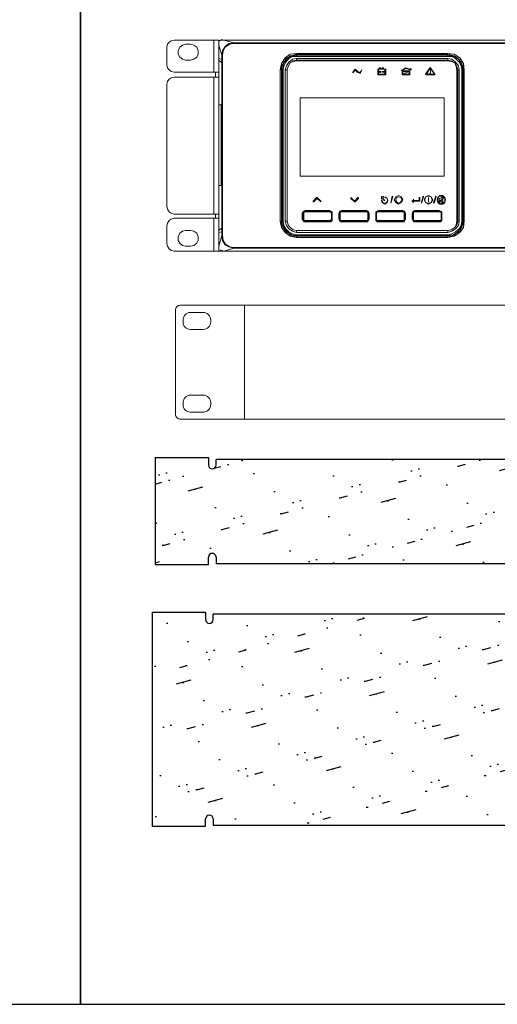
# Model space of a CAD drawing. Header units: millimetres. Extents: x 83969 to 163860, y -22594 to 4849.
# Tile 3 of 108: x 163455 to 163464, y -21468 to -21449. Entities that reach past the tile are written whole.
import ezdxf

# ---------------------------------------------------------------- set-up
doc = ezdxf.new("R2010")
doc.units = ezdxf.units.MM
doc.layers.get('0').update_dxf_attribs({"color": 251, "lineweight": 0})
for name, color, linetype in [('! PT Opisy Legenda 2', 7, 'Continuous'), ('00 CCTV IP - MIWI', 10, 'Continuous'), ('_Opis_80', 7, 'Continuous')]:
    doc.layers.add(name, color=color, linetype=linetype)
pattern_1 = [(15, (-221.1876, -203.528), (-0.350719, 2.535627), [0.3175, -2.2225]), (15, (-221.1275, -202.5257), (-0.6574, 2.453452), [0, -2.54]), (15, (-221.801, -203.6923), (0.262644, 2.699977), [0, -2.54]), (15, (-222.294, -201.8522), (1.796051, 3.110852), [0.635, -4.445]), (15, (-220.043, -202.8926), (-0.6574, 2.453452), [0, -2.54]), (15, (-220.5743, -203.3636), (-0.044037, 2.617802), [0, -2.54]), (15, (-220.3498, -202.9747), (-0.6574, 2.453452), [0, -2.54]), (15, (-221.9874, -201.77), (-0.6574, 2.453452), [0, -2.54])]

# ---------------------------------------------------------------- blocks, each defined once
blk = doc.blocks.new('A$7E6A6014D2D5')
at = {"layer": '00 CCTV IP - MIWI', "color": 234, "lineweight": 0}
blk.add_line((2358.6, 0), (2505.2, 0), dxfattribs=at)
for points in [[(-3045.3, -279.4), (-3045.3, -279.4), (-3045.3, -279.4), (-3045.3, -279.4), (3032.9, -279.4), (3032.9, -279.4), (3032.9, -279.4, 0.41425), (3058.3, -254), (3058.3, -254), (3058.3, 254, 0.414021), (3032.9, 279.4), (3032.9, 279.4), (-3045.3, 279.4, 0.457803), (-3070.7, 254), (-3070.7, 254), (-3070.7, -255.3, 0.414214), (-3045.3, -279.4), (-3045.3, -279.4)], [(-2992.6, 244.5), (-2992.6, 244.5), (-2922.8, 244.5, -0.401538), (-2884.7, 206.4), (-2884.7, 206.4), (-2884.7, 198.8, -0.401538), (-2922.8, 160.7), (-2922.8, 160.7), (-2992.6, 160.7, -0.401538), (-3030.7, 198.8), (-3030.7, 198.8), (-3030.7, 205.1, -0.409645), (-2992.6, 244.5), (-2992.6, 244.5)], [(2910.3, 244.5), (2910.3, 244.5), (2980.2, 244.5, -0.401538), (3018.3, 206.4), (3018.3, 206.4), (3018.3, 198.8, -0.401538), (2980.2, 160.7), (2980.2, 160.7), (2910.3, 160.7, -0.401538), (2872.2, 198.8), (2872.2, 198.8), (2872.2, 205.1, -0.409645), (2910.3, 244.5), (2910.3, 244.5)], [(-2992.6, -161.9), (-2992.6, -161.9), (-2922.8, -161.9, -0.401538), (-2884.7, -200), (-2884.7, -200), (-2884.7, -207.6, -0.401538), (-2922.8, -245.7), (-2922.8, -245.7), (-2992.6, -245.7, -0.401538), (-3030.7, -207.6), (-3030.7, -207.6), (-3030.7, -201.3, -0.409645), (-2992.6, -161.9), (-2992.6, -161.9)], [(2910.3, -161.9), (2910.3, -161.9), (2980.2, -161.9, -0.401538), (3018.3, -200), (3018.3, -200), (3018.3, -207.6, -0.401538), (2980.2, -245.7), (2980.2, -245.7), (2910.3, -245.7, -0.401538), (2872.2, -207.6), (2872.2, -207.6), (2872.2, -201.3, -0.409645), (2910.3, -161.9), (2910.3, -161.9)]]:
    blk.add_lwpolyline(points, format="xyb", dxfattribs=at)
for points in [[(-2706.9, -279.4), (2706.9, -279.4), (2706.9, 279.4), (-2706.9, 279.4)], [(2331.8, -173.7), (2331.8, 173.7), (2532.4, 173.7), (2532.4, -173.7)], [(2358.6, -151.3), (2358.6, 151.3), (2505.2, 151.3), (2505.2, -151.3)], [(2424.4, -103.7), (2424.4, -47.6), (2439.4, -47.6), (2439.4, -103.7)]]:
    blk.add_lwpolyline(points, close=True, dxfattribs=at)
for radius in [28.2, 14.3]:
    blk.add_circle((2431.9, 75.6), radius, dxfattribs=at)
blk = doc.blocks.new('UPS_2U_PA')
at = {"layer": '_Opis_80', "lineweight": 13}
for points in [[(21.192, 54.923), (21.074, 54.893), (20.985, 54.834), (20.926, 54.745), (20.896, 54.627)], [(23.057, 54.923), (21.192, 54.923)], [(22.85, 53.591), (22.85, 54.923)], [(23.057, 54.923), (23.057, 54.805)], [(23.175, 54.923), (23.116, 54.923), (23.057, 54.864), (23.057, 54.805)], [(23.057, 54.805), (23.057, 54.834)], [(23.057, 53.384), (23.057, 54.805)], [(23.175, 54.923), (23.175, 54.953)], [(23.175, 54.923), (52.418, 54.923), (55.467, 54.923), (67.483, 54.923)], [(23.679, 54.805), (23.471, 54.775), (23.323, 54.657), (23.205, 54.479), (23.175, 54.301)], [(23.679, 54.775), (23.501, 54.745), (23.323, 54.627), (23.235, 54.479), (23.205, 54.301)], [(23.264, 54.923), (23.679, 54.805)], [(67.395, 54.923), (66.98, 54.805), (23.679, 54.805)], [(23.679, 54.775), (23.679, 54.805)], [(66.98, 54.775), (23.679, 54.775)], [(20.896, 53.887), (20.896, 54.627)], [(21.666, 54.745), (21.548, 54.716), (21.429, 54.627), (21.37, 54.479), (21.37, 54.331), (21.429, 54.213), (21.548, 54.124), (21.666, 54.094)], [(21.666, 54.745), (21.873, 54.745)], [(21.873, 54.094), (22.021, 54.124), (22.14, 54.213), (22.199, 54.331), (22.199, 54.479), (22.14, 54.627), (22.021, 54.716), (21.873, 54.745)], [(23.057, 54.716), (23.175, 54.301)], [(25.602, 53.68), (25.662, 53.946), (25.81, 54.183), (26.017, 54.331), (26.283, 54.361)], [(26.283, 54.361), (26.283, 54.331)], [(26.283, 54.361), (32.558, 54.361)], [(32.558, 54.361), (32.558, 54.331)], [(32.558, 54.361), (32.824, 54.331), (33.061, 54.183), (33.209, 53.946), (33.239, 53.68)], [(21.873, 54.094), (21.666, 54.094)], [(23.057, 52.23), (23.057, 54.153)], [(23.057, 54.153), (23.175, 54.124)], [(23.057, 54.153), (23.057, 54.124), (23.057, 54.094), (23.087, 54.065), (23.116, 54.035), (23.146, 54.005), (23.175, 53.976)], [(23.175, 54.301), (23.175, 46.813)], [(23.205, 54.301), (23.175, 54.301)], [(23.175, 54.124), (23.175, 46.961)], [(23.205, 54.301), (23.205, 46.813)], [(25.662, 53.68), (25.662, 53.739), (25.662, 53.798), (25.662, 53.857), (25.691, 53.887), (25.721, 53.946), (25.75, 54.005), (25.78, 54.035), (25.81, 54.094), (25.839, 54.124), (25.869, 54.183), (25.928, 54.213), (25.987, 54.242), (26.017, 54.272), (26.076, 54.272), (26.135, 54.301), (26.194, 54.301), (26.254, 54.331), (26.283, 54.331)], [(26.283, 54.301), (26.046, 54.242), (25.869, 54.124), (25.721, 53.917), (25.691, 53.68)], [(25.691, 53.68), (25.721, 53.917), (25.869, 54.124), (26.076, 54.242), (26.283, 54.301)], [(26.283, 54.242), (26.106, 54.242), (25.958, 54.153), (25.839, 54.005), (25.75, 53.857), (25.721, 53.68)], [(26.283, 54.153), (26.106, 54.124), (25.958, 54.005), (25.869, 53.857), (25.81, 53.68)], [(26.283, 54.094), (26.135, 54.065), (26.017, 53.976), (25.928, 53.828), (25.898, 53.68)], [(26.283, 54.094), (26.135, 54.065), (26.017, 53.976), (25.928, 53.828), (25.898, 53.68)], [(26.283, 54.065), (26.135, 54.035), (26.017, 53.976), (25.928, 53.828), (25.898, 53.68)], [(26.283, 54.301), (26.283, 54.331)], [(26.283, 54.331), (32.558, 54.331)], [(26.283, 54.301), (26.283, 54.242)], [(26.283, 54.301), (32.558, 54.301), (26.283, 54.301)], [(32.558, 54.242), (26.283, 54.242)], [(26.283, 54.153), (26.283, 54.094)], [(32.558, 54.153), (26.283, 54.153)], [(26.283, 54.094), (32.558, 54.094)], [(32.558, 54.094), (26.283, 54.094)], [(32.558, 54.065), (26.283, 54.065)], [(32.558, 54.301), (32.558, 54.331)], [(32.558, 54.331), (32.617, 54.331), (32.676, 54.301), (32.736, 54.301), (32.765, 54.272), (32.824, 54.272), (32.884, 54.242), (32.913, 54.213), (32.972, 54.183), (33.002, 54.124), (33.061, 54.094), (33.091, 54.035), (33.12, 54.005), (33.15, 53.946), (33.15, 53.887), (33.18, 53.857), (33.18, 53.798), (33.209, 53.739), (33.209, 53.68)], [(32.558, 54.242), (32.558, 54.301)], [(33.18, 53.68), (33.12, 53.917), (33.002, 54.124), (32.795, 54.242), (32.558, 54.301)], [(32.558, 54.301), (32.795, 54.242), (33.002, 54.124), (33.12, 53.917), (33.18, 53.68)], [(33.15, 53.68), (33.12, 53.857), (33.032, 54.005), (32.884, 54.153), (32.736, 54.242), (32.558, 54.242)], [(32.558, 54.094), (32.558, 54.153)], [(33.032, 53.68), (33.002, 53.857), (32.884, 54.005), (32.736, 54.124), (32.558, 54.153)], [(32.972, 53.68), (32.943, 53.828), (32.854, 53.976), (32.706, 54.065), (32.558, 54.094)], [(32.972, 53.68), (32.943, 53.828), (32.854, 53.976), (32.706, 54.065), (32.558, 54.094)], [(32.943, 53.68), (32.913, 53.828), (32.854, 53.976), (32.706, 54.035), (32.558, 54.065)], [(20.896, 53.887), (20.926, 53.769), (20.985, 53.68), (21.074, 53.621), (21.192, 53.591)], [(23.057, 53.591), (21.192, 53.591)], [(22.909, 53.384), (22.909, 53.591)], [(25.602, 47.405), (25.602, 53.68)], [(25.602, 53.68), (25.662, 53.68)], [(25.662, 47.405), (25.662, 53.68)], [(25.691, 53.68), (25.691, 53.709)], [(25.691, 53.68), (25.691, 47.405), (25.691, 53.68)], [(25.721, 53.68), (25.691, 53.68)], [(25.721, 53.68), (25.721, 47.405)], [(25.81, 53.68), (25.81, 47.405)], [(25.898, 53.68), (25.81, 53.68)], [(25.898, 53.68), (25.898, 47.405), (25.898, 53.68), (25.898, 47.405)], [(28.71, 53.709), (28.621, 53.591)], [(28.621, 53.561), (28.71, 53.68), (28.799, 53.591), (28.917, 53.532), (28.977, 53.65), (28.888, 53.561), (28.799, 53.65), (28.71, 53.709)], [(28.621, 53.591), (28.621, 53.561)], [(28.977, 53.65), (28.977, 53.68)], [(29.657, 53.709), (29.657, 53.473)], [(29.717, 53.709), (29.657, 53.709)], [(29.687, 53.502), (29.687, 53.709)], [(29.687, 53.709), (29.953, 53.709)], [(29.717, 53.769), (29.717, 53.709)], [(29.776, 53.769), (29.717, 53.769)], [(29.717, 53.621), (29.717, 53.591)], [(29.717, 53.621), (29.746, 53.621), (29.776, 53.621)], [(29.717, 53.591), (29.746, 53.591)], [(29.746, 53.709), (29.746, 53.769)], [(29.746, 53.769), (29.776, 53.769)], [(29.746, 53.709), (29.776, 53.709), (29.835, 53.709)], [(29.746, 53.621), (29.746, 53.65)], [(29.746, 53.621), (29.746, 53.65)], [(29.746, 53.621), (29.746, 53.65)], [(29.746, 53.591), (29.746, 53.561)], [(29.746, 53.561), (29.746, 53.591)], [(29.746, 53.561), (29.746, 53.591)], [(29.746, 53.591), (29.776, 53.591)], [(29.776, 53.769), (29.776, 53.709)], [(29.776, 53.709), (29.776, 53.769)], [(29.776, 53.591), (29.776, 53.621)], [(29.835, 53.769), (29.835, 53.709)], [(29.894, 53.769), (29.835, 53.769)], [(29.835, 53.621), (29.835, 53.591)], [(29.924, 53.621), (29.835, 53.621)], [(29.835, 53.591), (29.924, 53.591)], [(29.865, 53.709), (29.865, 53.769)], [(29.865, 53.769), (29.894, 53.769)], [(29.983, 53.709), (29.894, 53.709), (29.865, 53.709)], [(29.894, 53.769), (29.894, 53.709), (29.894, 53.769)], [(29.924, 53.591), (29.924, 53.621)], [(29.953, 53.709), (29.953, 53.502)], [(29.983, 53.473), (29.983, 53.709)], [(31.019, 53.709), (30.812, 53.769), (30.634, 53.65), (30.812, 53.739), (31.019, 53.68)], [(30.634, 53.65), (30.634, 53.68)], [(30.664, 53.65), (30.664, 53.473)], [(30.989, 53.65), (30.664, 53.65)], [(30.693, 53.502), (30.693, 53.621)], [(30.93, 53.621), (30.693, 53.502), (30.96, 53.621)], [(30.693, 53.621), (30.93, 53.621)], [(30.96, 53.621), (30.96, 53.502)], [(31.019, 53.68), (30.989, 53.68)], [(30.989, 53.68), (31.049, 53.68)], [(30.989, 53.473), (30.989, 53.65)], [(31.019, 53.739), (31.019, 53.709)], [(31.048, 53.68), (31.019, 53.739)], [(31.818, 53.769), (31.64, 53.502)], [(31.7, 53.532), (31.818, 53.739)], [(31.848, 53.769), (31.818, 53.769)], [(31.848, 53.739), (31.818, 53.739)], [(31.848, 53.591), (31.848, 53.65), (31.848, 53.709), (31.818, 53.709), (31.848, 53.65), (31.848, 53.591)], [(31.848, 53.532), (31.848, 53.561), (31.818, 53.532), (31.848, 53.532)], [(32.025, 53.502), (31.848, 53.769)], [(31.848, 53.739), (31.996, 53.532)], [(31.848, 53.591), (31.848, 53.561), (31.848, 53.591)], [(31.848, 53.561), (31.848, 53.591)], [(32.943, 47.405), (32.943, 53.68)], [(32.972, 53.68), (32.972, 47.405), (32.972, 53.68)], [(33.032, 53.68), (32.972, 53.68)], [(33.032, 47.405), (33.032, 53.68)], [(33.15, 47.405), (33.15, 53.68)], [(33.18, 53.68), (33.15, 53.68)], [(33.18, 53.68), (33.18, 53.709)], [(33.18, 53.68), (33.18, 47.405), (33.18, 53.68)], [(33.209, 53.68), (33.209, 47.405)], [(33.239, 53.68), (33.209, 53.68)], [(33.239, 53.68), (33.239, 47.405)], [(21.192, 53.384), (21.074, 53.354), (20.985, 53.295), (20.926, 53.206), (20.896, 53.088)], [(23.057, 53.384), (21.192, 53.384)], [(22.85, 47.701), (22.85, 53.384)], [(23.057, 53.384), (23.057, 47.701), (23.057, 46.162)], [(29.657, 53.473), (29.983, 53.473)], [(29.953, 53.502), (29.687, 53.502)], [(30.664, 53.473), (30.989, 53.473)], [(30.96, 53.502), (30.693, 53.502)], [(31.64, 53.502), (31.67, 53.473)], [(31.67, 53.473), (32.025, 53.473)], [(31.7, 53.532), (31.7, 53.502)], [(31.966, 53.502), (31.7, 53.502)], [(31.966, 53.502), (31.996, 53.502), (31.996, 53.532)], [(32.025, 53.473), (32.025, 53.502)], [(20.896, 48.027), (20.896, 53.088)], [(26.431, 52.526), (26.431, 49.27)], [(32.41, 52.526), (26.431, 52.526)], [(32.41, 49.27), (32.41, 52.526)], [(23.057, 52.23), (23.175, 52.23)], [(23.146, 48.885), (23.146, 52.23)], [(26.431, 49.27), (32.41, 49.27)], [(23.057, 46.932), (23.057, 48.885)], [(23.057, 48.885), (23.175, 48.885)], [(27.112, 48.382), (26.964, 48.234)], [(26.964, 48.234), (26.964, 48.204), (26.994, 48.204)], [(26.994, 48.204), (27.142, 48.352)], [(27.142, 48.382), (27.112, 48.382)], [(27.29, 48.234), (27.142, 48.382)], [(27.142, 48.352), (27.29, 48.204)], [(27.29, 48.204), (27.29, 48.234)], [(28.681, 48.234), (28.533, 48.382)], [(28.533, 48.382), (28.533, 48.352)], [(28.533, 48.352), (28.681, 48.204)], [(28.829, 48.382), (28.681, 48.234)], [(28.71, 48.204), (28.858, 48.352)], [(28.858, 48.352), (28.858, 48.382), (28.829, 48.382)], [(29.805, 48.411), (29.805, 48.441)], [(29.805, 48.411), (29.805, 48.323)], [(29.805, 48.323), (29.865, 48.352), (29.894, 48.411)], [(29.894, 48.411), (29.805, 48.411)], [(30.042, 48.352), (30.072, 48.263), (30.013, 48.175), (29.953, 48.145), (29.865, 48.175), (29.835, 48.263), (29.805, 48.263), (29.835, 48.175), (29.953, 48.115), (30.042, 48.175), (30.072, 48.263), (30.042, 48.352), (29.953, 48.411), (29.953, 48.382), (30.042, 48.352)], [(29.805, 48.323), (29.805, 48.352)], [(29.924, 48.263), (29.865, 48.352), (29.953, 48.263)], [(29.894, 48.411), (29.894, 48.441)], [(29.924, 48.263), (29.953, 48.263)], [(30.249, 48.441), (30.19, 48.145), (30.279, 48.411)], [(30.279, 48.411), (30.249, 48.441)], [(30.397, 48.411), (30.338, 48.293), (30.397, 48.175), (30.516, 48.115), (30.634, 48.175), (30.693, 48.293), (30.634, 48.411), (30.516, 48.471), (30.397, 48.411)], [(30.605, 48.204), (30.516, 48.145), (30.427, 48.204), (30.397, 48.293), (30.427, 48.382), (30.516, 48.411), (30.605, 48.382), (30.664, 48.293), (30.605, 48.204)], [(31.137, 48.293), (31.078, 48.234)], [(31.078, 48.234), (31.078, 48.263)], [(31.078, 48.234), (31.137, 48.175)], [(31.137, 48.293), (31.137, 48.323)], [(31.137, 48.263), (31.137, 48.293)], [(31.374, 48.263), (31.137, 48.263)], [(31.137, 48.204), (31.137, 48.234)], [(31.137, 48.234), (31.374, 48.234)], [(31.374, 48.382), (31.374, 48.263)], [(31.404, 48.382), (31.374, 48.382)], [(31.374, 48.263), (31.374, 48.293)], [(31.374, 48.234), (31.404, 48.234), (31.404, 48.263)], [(31.404, 48.263), (31.404, 48.382)], [(31.522, 48.411), (31.463, 48.175)], [(31.463, 48.145), (31.552, 48.411)], [(31.552, 48.411), (31.522, 48.441), (31.522, 48.411)], [(31.64, 48.411), (31.581, 48.293), (31.64, 48.175), (31.759, 48.115), (31.877, 48.175), (31.936, 48.293), (31.877, 48.411), (31.759, 48.471), (31.64, 48.411)], [(31.877, 48.175), (31.759, 48.145), (31.64, 48.175), (31.611, 48.293), (31.64, 48.411), (31.759, 48.441), (31.877, 48.411), (31.907, 48.293), (31.877, 48.175)], [(31.759, 48.352), (31.759, 48.382), (31.759, 48.352)], [(31.759, 48.352), (31.759, 48.204), (31.759, 48.352)], [(31.759, 48.204), (31.759, 48.234)], [(31.759, 48.204), (31.759, 48.234)], [(32.055, 48.411), (31.966, 48.175)], [(31.996, 48.145), (32.084, 48.411)], [(32.084, 48.411), (32.055, 48.441), (32.055, 48.411)], [(32.469, 48.293), (32.44, 48.382), (32.351, 48.471), (32.232, 48.471), (32.144, 48.382), (32.114, 48.293), (32.144, 48.175), (32.232, 48.115), (32.351, 48.115), (32.44, 48.175), (32.469, 48.293)], [(32.38, 48.411), (32.321, 48.441), (32.203, 48.441), (32.144, 48.352), (32.144, 48.263), (32.173, 48.175)], [(32.173, 48.175), (32.262, 48.145), (32.351, 48.145), (32.44, 48.204), (32.44, 48.323), (32.41, 48.382)], [(32.203, 48.234), (32.173, 48.175), (32.232, 48.234)], [(32.203, 48.352), (32.203, 48.234)], [(32.203, 48.234), (32.203, 48.352)], [(32.203, 48.352), (32.232, 48.352), (32.203, 48.352)], [(32.203, 48.234), (32.203, 48.263)], [(32.232, 48.234), (32.203, 48.234)], [(32.351, 48.411), (32.232, 48.352), (32.351, 48.382)], [(32.351, 48.352), (32.232, 48.234)], [(32.232, 48.234), (32.232, 48.263)], [(32.232, 48.234), (32.351, 48.175)], [(32.262, 48.234), (32.351, 48.323)], [(32.351, 48.204), (32.262, 48.234)], [(32.351, 48.382), (32.351, 48.411)], [(32.38, 48.411), (32.351, 48.382)], [(32.351, 48.382), (32.351, 48.352)], [(32.351, 48.352), (32.41, 48.382)], [(32.351, 48.175), (32.351, 48.352)], [(32.351, 48.323), (32.351, 48.204)], [(20.896, 48.027), (20.926, 47.908), (20.985, 47.79), (21.074, 47.731), (21.192, 47.701)], [(26.638, 47.849), (26.579, 47.819), (26.55, 47.79), (26.52, 47.731)], [(26.638, 47.849), (26.638, 47.79)], [(26.638, 47.849), (27.645, 47.849)], [(27.645, 47.79), (27.645, 47.849)], [(27.763, 47.731), (27.763, 47.79), (27.704, 47.819), (27.645, 47.849)], [(28.148, 47.849), (28.089, 47.819), (28.059, 47.79), (28.03, 47.731)], [(28.148, 47.849), (28.148, 47.79)], [(28.148, 47.849), (29.184, 47.849)], [(28.681, 48.204), (28.71, 48.204)], [(29.184, 47.79), (29.184, 47.849)], [(29.302, 47.731), (29.273, 47.79), (29.243, 47.819), (29.184, 47.849)], [(29.687, 47.849), (29.628, 47.819), (29.569, 47.79), (29.569, 47.731)], [(29.687, 47.849), (29.687, 47.79)], [(29.687, 47.849), (30.693, 47.849)], [(30.19, 48.145), (30.19, 48.175)], [(30.693, 47.79), (30.693, 47.849)], [(30.812, 47.731), (30.782, 47.79), (30.753, 47.819), (30.693, 47.849)], [(31.196, 47.849), (31.137, 47.819), (31.108, 47.79), (31.078, 47.731)], [(31.137, 48.175), (31.137, 48.204)], [(31.196, 47.849), (31.196, 47.79)], [(31.196, 47.849), (32.203, 47.849)], [(31.463, 48.175), (31.463, 48.145)], [(31.966, 48.175), (31.996, 48.145)], [(32.203, 47.79), (32.203, 47.849)], [(32.321, 47.731), (32.321, 47.79), (32.262, 47.819), (32.203, 47.849)], [(21.192, 47.523), (21.074, 47.494), (20.985, 47.435), (20.926, 47.316), (20.896, 47.198)], [(21.192, 47.701), (23.057, 47.701)], [(23.027, 47.523), (21.192, 47.523)], [(22.85, 46.162), (22.85, 47.523)], [(22.909, 47.701), (22.909, 47.523)], [(25.691, 47.405), (25.691, 47.435)], [(26.52, 47.494), (26.52, 47.731)], [(26.579, 47.731), (26.52, 47.731)], [(26.52, 47.494), (26.579, 47.494)], [(26.52, 47.494), (26.55, 47.435), (26.579, 47.375), (26.638, 47.375)], [(26.638, 47.819), (26.579, 47.79), (26.55, 47.731)], [(26.638, 47.819), (26.579, 47.79), (26.55, 47.731)], [(26.55, 47.731), (26.55, 47.494), (26.55, 47.731)], [(26.55, 47.494), (26.579, 47.435), (26.638, 47.405)], [(26.55, 47.494), (26.579, 47.435), (26.638, 47.405)], [(26.638, 47.79), (26.609, 47.79), (26.579, 47.76), (26.579, 47.731)], [(26.579, 47.731), (26.579, 47.494)], [(26.579, 47.494), (26.579, 47.464), (26.609, 47.435), (26.638, 47.435)], [(26.638, 47.819), (27.645, 47.819)], [(27.645, 47.819), (26.638, 47.819)], [(27.645, 47.79), (26.638, 47.79)], [(26.638, 47.435), (26.638, 47.375)], [(26.638, 47.435), (27.645, 47.435)], [(27.763, 47.731), (27.734, 47.79), (27.645, 47.819)], [(27.734, 47.731), (27.734, 47.79), (27.645, 47.819)], [(27.734, 47.731), (27.704, 47.76), (27.704, 47.79), (27.645, 47.79)], [(27.645, 47.375), (27.704, 47.375), (27.763, 47.435), (27.763, 47.494)], [(27.645, 47.405), (27.734, 47.435), (27.763, 47.494)], [(27.645, 47.405), (27.734, 47.435), (27.734, 47.494)], [(27.645, 47.435), (27.704, 47.435), (27.704, 47.464), (27.734, 47.494)], [(27.645, 47.375), (27.645, 47.435)], [(27.734, 47.494), (27.734, 47.731), (27.734, 47.494)], [(27.763, 47.731), (27.734, 47.731)], [(27.734, 47.494), (27.763, 47.494)], [(27.763, 47.494), (27.763, 47.731), (27.763, 47.494)], [(28.03, 47.494), (28.03, 47.731)], [(28.089, 47.731), (28.03, 47.731)], [(28.03, 47.494), (28.089, 47.494)], [(28.03, 47.494), (28.059, 47.435), (28.089, 47.375), (28.148, 47.375)], [(28.148, 47.819), (28.089, 47.79), (28.059, 47.731)], [(28.148, 47.819), (28.089, 47.79), (28.059, 47.731)], [(28.059, 47.731), (28.059, 47.494), (28.059, 47.731)], [(28.059, 47.494), (28.089, 47.435), (28.148, 47.405)], [(28.059, 47.494), (28.089, 47.435), (28.148, 47.405)], [(28.148, 47.79), (28.118, 47.79), (28.089, 47.76), (28.089, 47.731)], [(28.089, 47.731), (28.089, 47.494)], [(28.089, 47.494), (28.089, 47.464), (28.118, 47.435), (28.148, 47.435)], [(28.148, 47.819), (29.184, 47.819)], [(29.184, 47.819), (28.148, 47.819)], [(29.184, 47.79), (28.148, 47.79)], [(28.148, 47.435), (28.148, 47.375)], [(28.148, 47.435), (29.184, 47.435)], [(29.273, 47.731), (29.243, 47.79), (29.184, 47.819)], [(29.273, 47.731), (29.243, 47.79), (29.184, 47.819)], [(29.243, 47.731), (29.213, 47.79), (29.184, 47.79)], [(29.184, 47.375), (29.243, 47.375), (29.273, 47.435), (29.302, 47.494)], [(29.184, 47.405), (29.243, 47.435), (29.273, 47.494)], [(29.184, 47.405), (29.243, 47.435), (29.273, 47.494)], [(29.184, 47.435), (29.213, 47.435), (29.243, 47.494)], [(29.184, 47.375), (29.184, 47.435)], [(29.243, 47.494), (29.243, 47.731)], [(29.302, 47.731), (29.243, 47.731)], [(29.243, 47.494), (29.302, 47.494)], [(29.273, 47.731), (29.273, 47.494), (29.273, 47.731)], [(29.302, 47.731), (29.302, 47.494)], [(29.687, 47.819), (29.598, 47.79), (29.569, 47.731)], [(29.569, 47.494), (29.569, 47.731), (29.569, 47.494)], [(29.598, 47.731), (29.569, 47.731)], [(29.569, 47.494), (29.598, 47.494)], [(29.569, 47.494), (29.569, 47.435), (29.628, 47.375), (29.687, 47.375)], [(29.569, 47.494), (29.598, 47.435), (29.687, 47.405)], [(29.687, 47.819), (29.628, 47.79), (29.598, 47.731)], [(29.687, 47.79), (29.628, 47.79), (29.598, 47.731)], [(29.598, 47.494), (29.598, 47.731), (29.598, 47.494)], [(29.598, 47.494), (29.628, 47.435), (29.687, 47.405)], [(29.598, 47.494), (29.628, 47.435), (29.687, 47.435)], [(29.687, 47.819), (30.693, 47.819)], [(30.693, 47.819), (29.687, 47.819)], [(30.693, 47.79), (29.687, 47.79)], [(29.687, 47.435), (29.687, 47.375)], [(29.687, 47.435), (30.693, 47.435)], [(30.782, 47.731), (30.753, 47.79), (30.693, 47.819)], [(30.782, 47.731), (30.753, 47.79), (30.693, 47.819)], [(30.753, 47.731), (30.753, 47.79), (30.693, 47.79)], [(30.693, 47.375), (30.753, 47.375), (30.782, 47.435), (30.812, 47.494)], [(30.693, 47.405), (30.753, 47.435), (30.782, 47.494)], [(30.693, 47.405), (30.753, 47.435), (30.782, 47.494)], [(30.693, 47.435), (30.753, 47.435), (30.753, 47.494)], [(30.693, 47.375), (30.693, 47.435)], [(30.753, 47.494), (30.753, 47.731)], [(30.812, 47.731), (30.753, 47.731)], [(30.753, 47.494), (30.812, 47.494)], [(30.782, 47.731), (30.782, 47.494), (30.782, 47.731)], [(30.812, 47.731), (30.812, 47.494)], [(31.078, 47.494), (31.078, 47.731)], [(31.137, 47.731), (31.078, 47.731)], [(31.078, 47.494), (31.137, 47.494)], [(31.078, 47.494), (31.108, 47.435), (31.137, 47.375), (31.196, 47.375)], [(31.196, 47.819), (31.137, 47.79), (31.108, 47.731)], [(31.196, 47.819), (31.137, 47.79), (31.108, 47.731)], [(31.108, 47.731), (31.108, 47.494), (31.108, 47.731)], [(31.108, 47.494), (31.137, 47.435), (31.196, 47.405)], [(31.108, 47.494), (31.137, 47.435), (31.196, 47.405)], [(31.196, 47.79), (31.137, 47.79), (31.137, 47.731)], [(31.137, 47.731), (31.137, 47.494)], [(31.137, 47.494), (31.137, 47.435), (31.196, 47.435)], [(31.196, 47.819), (32.203, 47.819), (31.196, 47.819)], [(32.203, 47.79), (31.196, 47.79)], [(31.196, 47.435), (31.196, 47.375)], [(31.196, 47.435), (32.203, 47.435)], [(32.321, 47.731), (32.292, 47.79), (32.203, 47.819)], [(32.292, 47.731), (32.262, 47.79), (32.203, 47.819)], [(32.292, 47.731), (32.262, 47.79), (32.203, 47.79)], [(32.203, 47.375), (32.262, 47.375), (32.321, 47.435), (32.321, 47.494)], [(32.203, 47.405), (32.292, 47.435), (32.321, 47.494)], [(32.203, 47.405), (32.262, 47.435), (32.292, 47.494)], [(32.203, 47.435), (32.262, 47.435), (32.292, 47.494)], [(32.203, 47.375), (32.203, 47.435)], [(32.292, 47.494), (32.292, 47.731), (32.292, 47.494)], [(32.321, 47.731), (32.292, 47.731)], [(32.292, 47.494), (32.321, 47.494)], [(32.321, 47.494), (32.321, 47.731), (32.321, 47.494)], [(33.18, 47.405), (33.18, 47.435)], [(20.896, 46.458), (20.896, 47.198)], [(21.666, 47.02), (21.548, 46.991), (21.429, 46.902), (21.37, 46.754), (21.37, 46.606), (21.429, 46.488), (21.548, 46.399), (21.666, 46.369)], [(21.666, 47.02), (21.548, 46.991), (21.429, 46.902), (21.37, 46.754), (21.37, 46.606), (21.429, 46.488), (21.548, 46.399), (21.666, 46.369)], [(21.666, 47.02), (21.873, 47.02)], [(21.873, 46.369), (22.021, 46.399), (22.14, 46.488), (22.199, 46.606), (22.199, 46.754), (22.14, 46.902), (22.021, 46.991), (21.873, 47.02)], [(23.175, 47.109), (23.146, 47.08), (23.116, 47.08), (23.087, 47.05), (23.057, 46.991), (23.057, 46.961), (23.057, 46.932)], [(25.602, 47.405), (25.662, 47.405)], [(26.283, 46.724), (26.017, 46.784), (25.81, 46.932), (25.662, 47.139), (25.602, 47.405)], [(26.283, 46.784), (26.254, 46.784), (26.194, 46.784), (26.135, 46.784), (26.076, 46.813), (26.017, 46.843), (25.987, 46.872), (25.928, 46.902), (25.869, 46.932), (25.839, 46.961), (25.81, 46.991), (25.78, 47.05), (25.75, 47.109), (25.721, 47.139), (25.691, 47.198), (25.662, 47.257), (25.662, 47.316), (25.662, 47.375), (25.662, 47.405)], [(25.691, 47.405), (25.721, 47.405)], [(25.691, 47.405), (25.721, 47.168), (25.869, 46.991), (26.046, 46.843), (26.283, 46.813)], [(26.283, 46.813), (26.076, 46.843), (25.869, 46.991), (25.721, 47.198), (25.691, 47.405)], [(25.721, 47.405), (25.75, 47.228), (25.839, 47.08), (25.958, 46.961), (26.106, 46.872), (26.283, 46.843)], [(25.81, 47.405), (25.898, 47.405)], [(25.81, 47.405), (25.869, 47.228), (25.958, 47.08), (26.106, 46.991), (26.283, 46.932)], [(25.898, 47.405), (25.928, 47.257), (26.017, 47.139), (26.135, 47.05), (26.283, 47.02)], [(25.898, 47.405), (25.928, 47.257), (26.017, 47.139), (26.135, 47.05), (26.283, 47.02)], [(25.898, 47.405), (25.928, 47.257), (26.017, 47.139), (26.135, 47.05), (26.283, 47.02)], [(26.283, 47.02), (26.283, 46.932)], [(26.283, 47.02), (32.558, 47.02), (26.283, 47.02)], [(26.283, 47.02), (32.558, 47.02)], [(26.638, 47.405), (27.645, 47.405)], [(27.645, 47.405), (26.638, 47.405)], [(27.645, 47.375), (26.638, 47.375)], [(28.148, 47.405), (29.184, 47.405)], [(29.184, 47.405), (28.148, 47.405)], [(29.184, 47.375), (28.148, 47.375)], [(29.687, 47.405), (30.693, 47.405)], [(30.693, 47.405), (29.687, 47.405)], [(30.693, 47.375), (29.687, 47.375)], [(31.196, 47.405), (32.203, 47.405)], [(32.203, 47.405), (31.196, 47.405)], [(32.203, 47.375), (31.196, 47.375)], [(33.209, 47.405), (33.209, 47.375), (33.18, 47.316), (33.18, 47.257), (33.15, 47.198), (33.15, 47.139), (33.12, 47.109), (33.091, 47.05), (33.061, 46.991), (33.002, 46.961), (32.972, 46.932), (32.913, 46.902), (32.884, 46.872), (32.824, 46.843), (32.765, 46.813), (32.736, 46.784), (32.676, 46.784), (32.617, 46.784), (32.558, 46.784)], [(32.558, 46.843), (32.736, 46.872), (32.884, 46.961), (33.032, 47.08), (33.12, 47.228), (33.15, 47.405)], [(32.558, 46.932), (32.736, 46.991), (32.884, 47.08), (33.002, 47.228), (33.032, 47.405)], [(32.558, 47.02), (32.706, 47.05), (32.854, 47.139), (32.943, 47.257), (32.972, 47.405)], [(32.558, 47.02), (32.706, 47.05), (32.854, 47.139), (32.943, 47.257), (32.972, 47.405)], [(32.558, 47.02), (32.706, 47.05), (32.854, 47.139), (32.913, 47.257), (32.943, 47.405)], [(32.558, 46.813), (32.795, 46.843), (33.002, 46.991), (33.12, 47.168), (33.18, 47.405)], [(33.18, 47.405), (33.12, 47.198), (33.002, 46.991), (32.795, 46.843), (32.558, 46.813)], [(33.239, 47.405), (33.209, 47.139), (33.061, 46.932), (32.824, 46.784), (32.558, 46.724)], [(32.558, 46.932), (32.558, 47.02)], [(32.972, 47.405), (33.032, 47.405)], [(33.15, 47.405), (33.18, 47.405)], [(33.239, 47.405), (33.209, 47.405)], [(23.175, 46.961), (23.057, 46.932)], [(23.057, 46.369), (23.175, 46.813)], [(23.205, 46.813), (23.175, 46.813)], [(23.175, 46.813), (23.205, 46.606), (23.323, 46.428), (23.471, 46.34), (23.679, 46.28)], [(23.205, 46.813), (23.235, 46.606), (23.323, 46.458), (23.501, 46.34), (23.679, 46.31)], [(26.283, 46.932), (32.558, 46.932)], [(26.283, 46.843), (26.283, 46.813)], [(26.283, 46.813), (26.283, 46.843)], [(26.283, 46.843), (32.558, 46.843)], [(26.283, 46.813), (32.558, 46.813), (26.283, 46.813)], [(26.283, 46.724), (26.283, 46.784)], [(32.558, 46.784), (26.283, 46.784)], [(32.558, 46.724), (26.283, 46.724)], [(32.558, 46.813), (32.558, 46.843)], [(32.558, 46.813), (32.558, 46.843)], [(32.558, 46.724), (32.558, 46.784)], [(20.896, 46.458), (20.926, 46.369), (20.985, 46.251), (21.074, 46.192), (21.192, 46.162)], [(21.873, 46.369), (21.666, 46.369)], [(23.116, 46.221), (23.146, 46.192), (23.175, 46.192), (23.205, 46.162), (23.264, 46.162)], [(23.146, 46.192), (23.146, 46.162)], [(23.175, 46.162), (23.175, 46.192)], [(23.264, 46.162), (23.679, 46.28)], [(23.679, 46.31), (23.679, 46.28)], [(23.679, 46.31), (66.98, 46.31)], [(23.679, 46.28), (66.98, 46.28)], [(23.146, 46.162), (21.192, 46.162)], [(67.483, 46.162), (23.175, 46.162)]]:
    blk.add_lwpolyline(points, dxfattribs=at)
blk = doc.blocks.new('Panel zaślepiający 1U')
h = blk.add_hatch()
h.set_pattern_fill('GROUT', color=256, scale=0.25, angle=15, style=0)
h.set_pattern_definition(pattern_1)
h.paths.add_polyline_path([(48.895, 4.445), (46.672, 4.445), (46.672, 4.134, -1), (46.361, 4.134), (46.361, 4.358), (2.534, 4.358), (2.534, 4.134, -1), (2.222, 4.134), (2.222, 4.445), (0, 4.445), (0, 0), (2.222, 0), (2.222, 0.311, -1), (2.534, 0.311), (2.534, 0.039), (46.361, 0.039), (46.361, 0.311, -1), (46.672, 0.311), (46.672, 0), (48.895, 0)])
for p, q in [((0, 4.445), (2.222, 4.445)), ((0, 4.445), (0, 0)), ((2.222, 4.445), (2.222, 4.134)), ((46.361, 4.358), (2.534, 4.358)), ((2.534, 4.134), (2.534, 4.358)), ((46.361, 4.358), (46.361, 4.134)), ((46.672, 4.445), (48.895, 4.445)), ((46.672, 4.134), (46.672, 4.445)), ((48.895, 0), (48.895, 4.445)), ((0, 0), (2.222, 0)), ((2.222, 0), (2.222, 0.311)), ((2.534, 0.311), (2.534, 0.039)), ((46.361, 0.039), (2.534, 0.039)), ((46.361, 0.039), (46.361, 0.311)), ((46.672, 0.311), (46.672, 0)), ((46.672, 0), (48.895, 0))]:
    blk.add_line(p, q)
for centre, start, end in [((2.378, 4.134), 180, 0), ((46.517, 4.134), 180, 0), ((2.378, 0.311), 0, 180), ((46.517, 0.311), 0, 180)]:
    blk.add_arc(centre, 0.156, start, end)
blk = doc.blocks.new('Panel zaślepiający 2U')
h = blk.add_hatch()
h.set_pattern_fill('GROUT', color=256, scale=0.25, angle=15, style=0)
h.set_pattern_definition(pattern_1)
h.paths.add_polyline_path([(46.672, 0), (48.895, 0), (48.895, 4.445), (48.895, 8.89), (46.672, 8.89), (46.672, 8.579, -1), (46.361, 8.579), (46.361, 8.803), (2.534, 8.803), (2.534, 8.579, -1), (2.222, 8.579), (2.222, 8.89), (0, 8.89), (0, 4.445), (0, 0), (2.222, 0), (2.222, 0.311, -1), (2.534, 0.311), (2.534, 0.039), (46.361, 0.039), (46.361, 0.311, -1), (46.672, 0.311)])
for p, q in [((0, 8.89), (2.222, 8.89)), ((0, 8.89), (0, 4.445)), ((0, 8.89), (2.222, 8.89)), ((2.222, 8.89), (2.222, 8.579)), ((46.361, 8.803), (2.534, 8.803)), ((2.534, 8.579), (2.534, 8.803)), ((46.361, 8.803), (46.361, 8.579)), ((46.672, 8.89), (48.895, 8.89)), ((46.672, 8.89), (48.895, 8.89)), ((46.672, 8.579), (46.672, 8.89)), ((48.895, 4.445), (48.895, 8.89)), ((0, 4.445), (0, 0)), ((48.895, 0), (48.895, 4.445)), ((0, 0), (2.222, 0)), ((2.222, 0), (2.222, 0.311)), ((2.534, 0.311), (2.534, 0.039)), ((46.361, 0.039), (2.534, 0.039)), ((46.361, 0.039), (46.361, 0.311)), ((46.672, 0.311), (46.672, 0)), ((46.672, 0), (48.895, 0))]:
    blk.add_line(p, q)
for centre, start, end in [((2.378, 8.579), 180, 0), ((46.517, 8.579), 180, 0), ((2.378, 0.311), 0, 180), ((46.517, 0.311), 0, 180)]:
    blk.add_arc(centre, 0.156, start, end)

msp = doc.modelspace()

# ---------------------------------------------------------------- linework, layer by layer
at = {"layer": '! PT Opisy Legenda 2'}
for points in [[(163402.425, -21431.458), (163456.253, -21431.458), (163456.253, -21467.631), (163402.425, -21467.631)], [(163456.253, -21431.458), (163510.081, -21431.458), (163510.081, -21467.631), (163456.253, -21467.631)]]:
    msp.add_lwpolyline(points, close=True, dxfattribs=at)

# ---------------------------------------------------------------- block references
at = {"layer": '! PT Opisy Legenda 2', "xscale": 0.4438665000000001, "yscale": 0.4438665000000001, "zscale": 0.4438665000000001}
for name, p in [('Panel zaślepiający 1U', (163457.625, -21459.529)), ('Panel zaślepiający 2U', (163457.571, -21464.351))]:
    msp.add_blockref(name, p, dxfattribs=at)
for name, p, xscale, yscale, zscale in [('UPS_2U_PA', (163448.568, -21474.242), 0.4438665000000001, 0.4438665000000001, 0.4438665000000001), ('A$7E6A6014D2D5', (163468.748, -21455.799), 0.003500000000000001, 0.003750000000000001, 0.003750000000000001)]:
    msp.add_blockref(name, p, dxfattribs=dict(xscale=xscale, yscale=yscale, zscale=zscale))

doc.saveas('drawing.dxf')
